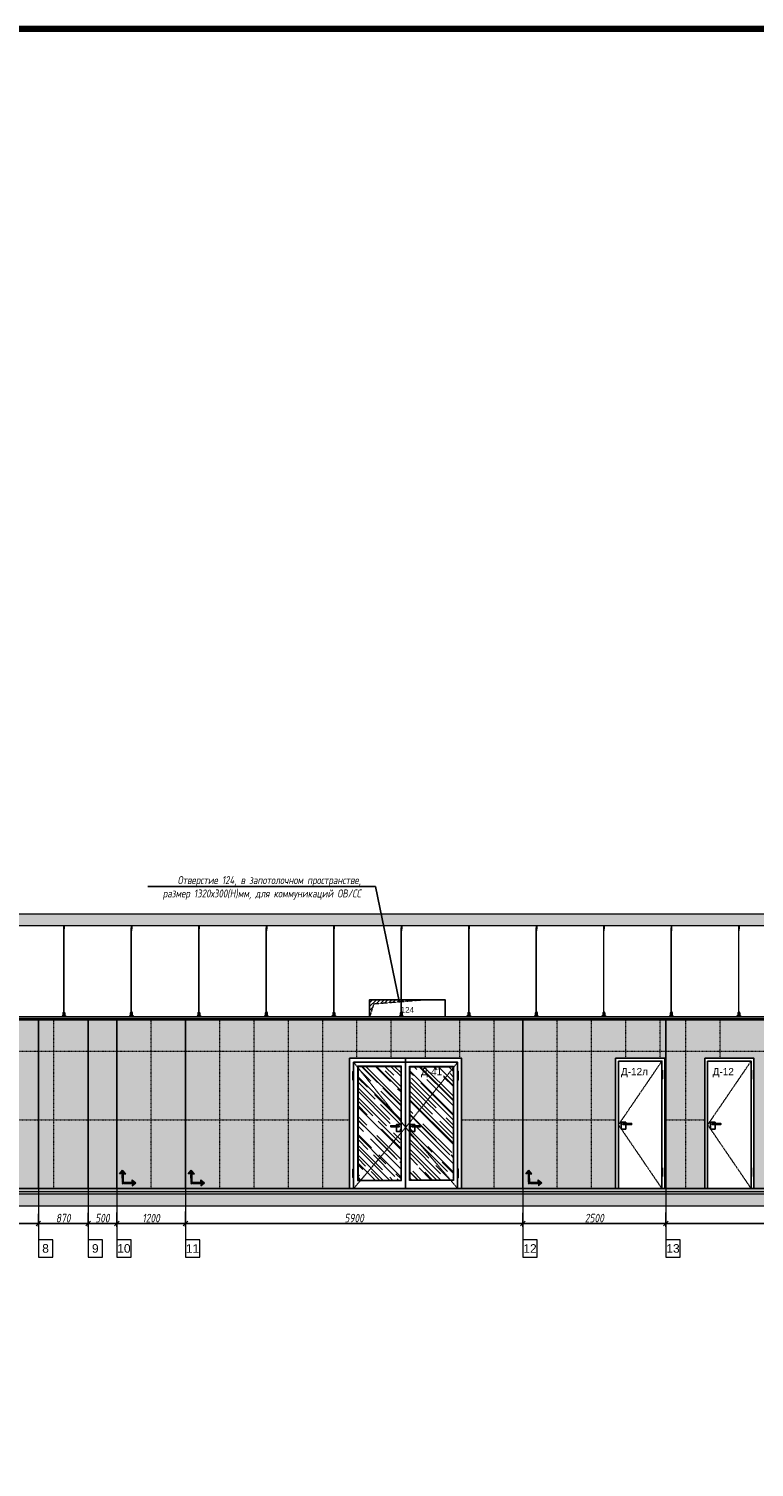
# Model space of a CAD drawing. Header units: millimetres. Extents: x -173851 to 481338, y -267897 to -21875.
# Tile 44 of 126: x -41502 to -28818, y -203817 to -178671. Entities that reach past the tile are written whole.
import ezdxf
from ezdxf import colors
from ezdxf.entities.mleader import LeaderData, LeaderLine
from ezdxf.math import Vec2, Vec3

# ---------------------------------------------------------------- set-up
doc = ezdxf.new("R2010")
doc.units = ezdxf.units.MM
doc.linetypes.add('( Hidden )', pattern=[0.375, 0.25, -0.125])
doc.linetypes.add('DASHDOT', pattern=[25.4, 12.7, -6.35, 0, -6.35])
doc.layers.get('Defpoints').update_dxf_attribs({"color": 31})
for name, color, linetype, lineweight in [('01 Остекление', 152, 'Continuous', 5), ('3_RC_Ceiling', 253, 'Continuous', 5), ('A-DETL-GENF', 7, 'Continuous', 5), ('meb', 26, 'Continuous', 15)]:
    doc.layers.add(name, color=color, linetype=linetype, lineweight=lineweight)
for name, color, linetype, lineweight, true_color in [('dim_per', 7, 'Continuous', 9, 0x172e00), ('dim_razv', 7, 'DASHDOT', 9, 0x0d1b0d), ('pol', 7, 'Continuous', 15, 0x55666d)]:
    doc.layers.add(name, color=color, linetype=linetype, lineweight=lineweight, true_color=true_color)
doc.styles.add('fl_iso paper', font='isocpeur.ttf', dxfattribs={"width": 0.8, "oblique": 10})
doc.styles.get("Standard").update_dxf_attribs({"font": 'arial.ttf'})
doc.dimstyles.new('In tre 1_50', dxfattribs={"dimtxt": 150, "dimasz": 80, "dimexe": 60, "dimexo": 10, "dimgap": 20, "dimtad": 1, "dimdec": 0, "dimrnd": 5, "dimzin": 0, "dimdsep": 46, "dimtxsty": 'fl_iso paper', "dimblk": 'OBLIQUE', "dimcen": 0, "dimdle": 60, "dimadec": 0, "dimazin": 0, "dimtfac": 1, "dimtdec": 0, "dimtofl": 0, "dimtmove": 1, "dimatfit": 1, "dimfxl": 40, "dimtolj": 1, "dimtzin": 0, "dimarcsym": 1})

# ---------------------------------------------------------------- blocks, each defined once
blk = doc.blocks.new('*U529')
at = {"layer": '3_RC_Ceiling', "ltscale": 20}
for p, q in [((490272, -64063), (490278, -64063)), ((490272, -64091), (490278, -64091)), ((490275, -64010), (490275, -64070)), ((490285, -64048), (490275, -64048)), ((490285, -64070), (490275, -64070)), ((490278, -64049), (490278, -64070)), ((490278, -64098), (490278, -64057)), ((490278, -65492), (490278, -64104)), ((490280, -64005), (490280, -64024)), ((490282, -64049), (490282, -64070)), ((490282, -64098), (490282, -64057)), ((490282, -64063), (490287, -64063)), ((490282, -64091), (490287, -64091)), ((490282, -65492), (490282, -64104)), ((490285, -64010), (490285, -64070)), ((490272, -65524), (490278, -65524)), ((490272, -65553), (490278, -65553)), ((490286, -65569), (490274, -65569)), ((490274, -65587), (490274, -65598)), ((490274, -65598), (490274, -65604)), ((490276, -65575), (490276, -65571)), ((490278, -65571), (490277, -65571)), ((490277, -65575), (490277, -65571)), ((490278, -65575), (490277, -65575)), ((490278, -65575), (490277, -65575)), ((490278, -65511), (490278, -65483)), ((490278, -65559), (490278, -65519)), ((490278, -65583), (490278, -65566)), ((490282, -65511), (490282, -65483)), ((490282, -65559), (490282, -65519)), ((490282, -65524), (490287, -65524)), ((490282, -65553), (490287, -65553)), ((490282, -65583), (490282, -65566)), ((490283, -65571), (490282, -65571)), ((490282, -65575), (490282, -65571)), ((490283, -65575), (490282, -65575)), ((490282, -65575), (490282, -65575)), ((490283, -65575), (490283, -65571)), ((490286, -65587), (490286, -65598)), ((490286, -65598), (490286, -65604))]:
    blk.add_line(p, q, dxfattribs=at)
at = {"layer": '3_RC_Ceiling', "ltscale": 20, "elevation": -5}
blk.add_lwpolyline([(490272, -64052), (490272, -64103, 0.311691), (490287, -64103), (490287, -64052, 0.333333)], format="xyb", close=True, dxfattribs=at)
at = {"layer": '3_RC_Ceiling', "ltscale": 20}
for points in [[(490282, -64058, 0.15158), (490282, -64057, 0.106977), (490281, -64057, 0.07462), (490281, -64056, 0.061287), (490280, -64056, 0.061287), (490279, -64056, 0.07462), (490278, -64057, 0.106977), (490278, -64057, 0.15158), (490278, -64058, 0.156429), (490278, -64058, 0.106977)], [(490282, -64097, -0.15158), (490282, -64098, -0.106977), (490281, -64098, -0.07462), (490281, -64098, -0.061287), (490280, -64099, -0.061287), (490279, -64098, -0.07462), (490278, -64098, -0.106977), (490278, -64098, -0.15158), (490278, -64097, -0.156429), (490278, -64097, -0.106977)], [(490282, -64058, -0.164855), (490282, -64058, -0.106977)], [(490282, -64097, -0.164855), (490282, -64097, -0.15158)], [(490287, -65525, -0.160742), (490294, -65538), (490294, -65568, 0.196304), (490301, -65586, -0.186577), (490302, -65588, 0.403263), (490303, -65589), (490303, -65589, 0.315299), (490305, -65588), (490305, -65588, -0.253979), (490306, -65587, -0.113914), (490307, -65587, -0.349227), (490308, -65588), (490308, -65590, -0.065543), (490308, -65592), (490306, -65597, -0.339454), (490296, -65604), (490263, -65604, -0.339454), (490254, -65597), (490252, -65592, -0.065543), (490252, -65590), (490252, -65588, -0.349227), (490253, -65587, -0.113914), (490254, -65587, -0.253979), (490255, -65588), (490255, -65588, 0.315299), (490256, -65589), (490256, -65589, 0.403263), (490258, -65588, -0.186577), (490259, -65586, 0.196304), (490266, -65568), (490266, -65538, -0.160742), (490272, -65525)], [(490286, -65589), (490286, -65589, 0.414214), (490287, -65588), (490287, -65587, 0.414214), (490286, -65587), (490273, -65587, 0.414214), (490273, -65587), (490273, -65588, 0.414214), (490273, -65589), (490274, -65589)], [(490286, -65596), (490286, -65596, -0.414214), (490287, -65596), (490287, -65597, -0.414214), (490286, -65598), (490273, -65598, -0.414214), (490273, -65597), (490273, -65596, -0.414214), (490273, -65596), (490274, -65596)], [(490286, -65604), (490286, -65605, -0.414214), (490283, -65608), (490277, -65608, -0.414214), (490274, -65605), (490274, -65604)], [(490282, -65519, 0.15158), (490282, -65519, 0.106977), (490281, -65518, 0.07462), (490281, -65518, 0.061287), (490280, -65518, 0.061287), (490279, -65518, 0.07462), (490278, -65518, 0.106977), (490278, -65519, 0.15158), (490278, -65519, 0.156429), (490278, -65520, 0.106977)], [(490282, -65559, -0.15158), (490282, -65559, -0.106977), (490281, -65560, -0.07462), (490281, -65560, -0.061287), (490280, -65560, -0.061287), (490279, -65560, -0.07462), (490278, -65560, -0.106977), (490278, -65559, -0.15158), (490278, -65559, -0.156429), (490278, -65558, -0.106977)], [(490282, -65519, -0.164855), (490282, -65520, -0.106977)], [(490282, -65558, -0.164855), (490282, -65559, -0.15158)]]:
    blk.add_lwpolyline(points, format="xyb", dxfattribs=at)
at = {"layer": '3_RC_Ceiling', "ltscale": 20, "const_width": 2.22}
blk.add_lwpolyline([(490308, -65585, -1), (490312, -65585), (490312, -65586, -0.267949), (490311, -65587, 0.57735), (490311, -65590, -0.267949), (490312, -65591), (490312, -65594, -0.267949), (490311, -65595, 0.57735), (490311, -65597, -0.267949), (490312, -65599), (490312, -65601, -0.267949), (490311, -65602, 0.57735), (490311, -65605, -0.267949), (490312, -65606), (490312, -65609, -0.414214), (490311, -65610), (490304, -65610, -0.247529), (490303, -65610, 0.247529), (490302, -65609), (490298, -65609, 0.247529), (490297, -65610, -0.247529), (490296, -65610), (490282, -65610, -0.267949), (490281, -65610, 0.57735), (490279, -65610, -0.267949), (490277, -65610), (490264, -65610, -0.247529), (490263, -65610, 0.247529), (490261, -65609), (490258, -65609, 0.247529), (490256, -65610, -0.247529), (490255, -65610), (490249, -65610, -0.414214), (490248, -65609), (490248, -65606, -0.267949), (490248, -65605, 0.57735), (490248, -65602, -0.267949), (490248, -65601), (490248, -65599, -0.267949), (490248, -65597, 0.57735), (490248, -65595, -0.267949), (490248, -65594), (490248, -65591, -0.267949), (490248, -65590, 0.57735), (490248, -65587, -0.267949), (490248, -65586), (490248, -65585, -1), (490252, -65585, -1)], format="xyb", dxfattribs=at)
at = {"layer": '3_RC_Ceiling', "ltscale": 20}
blk.add_lwpolyline([(490272, -65513), (490272, -65564, 0.311691), (490287, -65564), (490287, -65513, 0.333333)], format="xyb", close=True, dxfattribs=at)
at = {"layer": '3_RC_Ceiling', "ltscale": 20, "flags": 128}
blk.add_lwpolyline([(490286, -65587, -0.414214), (490286, -65586), (490287, -65586), (490287, -65573), (490286, -65573, -0.414214), (490286, -65573), (490286, -65568), (490274, -65568), (490274, -65573, -0.414214), (490274, -65573), (490273, -65573), (490273, -65586), (490274, -65586, -0.414214), (490274, -65587)], format="xyb", dxfattribs=at)
at = {"layer": '3_RC_Ceiling', "ltscale": 20}
for centre in [(490280, -64066), (490280, -64086), (490280, -65528), (490280, -65548)]:
    blk.add_circle(centre, 1.6, dxfattribs=at)
for centre, radius, start, end in [((490280, -64076), 2.8, 131.8117, 228.1912), ((490280, -64076), 2.8, 131.8117, 228.1912), ((490280, -64076), 2.8, 48.191, 131.8117), ((490280, -64076), 2.8, 228.1912, 311.8118), ((490280, -64076), 2.8, 311.8118, 48.191), ((490277, -65571), 0.5, 90.0014, 180.0014), ((490277, -65575), 0.5, 180.0014, 270.0014), ((490280, -65538), 2.8, 131.8117, 228.1912), ((490280, -65538), 2.8, 131.8117, 228.1912), ((490280, -65538), 2.8, 48.191, 131.8117), ((490280, -65538), 2.8, 228.1912, 311.8118), ((490279, -65582), 1.44, 219.6407, 243.4364), ((490280, -65581), 2.48, 243.4364, 258.3005), ((490278, -65583), 0.531, 180.0014, 219.6407), ((490280, -65580), 3.99, 258.3005, 270.0014), ((490280, -65580), 3.99, 270.0014, 281.7023), ((490280, -65581), 2.48, 281.7023, 296.5665), ((490281, -65582), 1.44, 296.5665, 320.3621), ((490280, -65538), 2.8, 311.8118, 48.191), ((490281, -65583), 0.531, 320.3621, 0.0014), ((490283, -65571), 0.5, 0.0014, 90.0014), ((490283, -65575), 0.5, 270.0014, 0.0014)]:
    blk.add_arc(centre, radius, start, end, dxfattribs=at)
blk = doc.blocks.new('*U527')
at = {"layer": '3_RC_Ceiling'}
blk.add_blockref('*U529', (-490280, 64608, 3), dxfattribs=at)
blk = doc.blocks.new('*U528')
at = {"color": 0, "linetype": 'ByBlock', "lineweight": -2, "transparency": 16777216}
for p in [(10620, 0), (11800, 0), (12980, 0), (14160, 0), (15340, 0), (16520, 0), (17700, 0), (18880, 0), (20060, 0), (21240, 0), (22420, 0)]:
    blk.add_blockref('*U527', p, dxfattribs=at)
blk = doc.blocks.new('*U553')
at = {"layer": 'dim_razv', "color": 253, "ltscale": 0.3, "transparency": 33554687}
blk.add_lwpolyline([(0, -1475), (0, 1475)], dxfattribs=at)
blk = doc.blocks.new('*U554')
at = {"layer": 'dim_razv', "color": 0, "linetype": 'ByBlock', "lineweight": -2, "transparency": 16777216}
blk.add_blockref('*U553', (0, 0), dxfattribs=at)
blk = doc.blocks.new('*U555')
at = {"layer": 'dim_razv', "color": 253, "ltscale": 0.3, "transparency": 33554687}
blk.add_lwpolyline([(0, -1475), (0, 1475)], dxfattribs=at)
blk = doc.blocks.new('*U556')
at = {"layer": 'dim_razv', "color": 0, "linetype": 'ByBlock', "lineweight": -2, "transparency": 16777216}
blk.add_blockref('*U555', (0, 0), dxfattribs=at)
blk = doc.blocks.new('*U557')
at = {"layer": 'dim_razv', "color": 253, "ltscale": 0.3, "transparency": 33554687}
blk.add_lwpolyline([(0, -1475), (0, 1475)], dxfattribs=at)
blk = doc.blocks.new('*U558')
at = {"layer": 'dim_razv', "color": 0, "linetype": 'ByBlock', "lineweight": -2, "transparency": 16777216}
for p in [(0, 0), (600, 0), (1200, 0), (1800, 0)]:
    blk.add_blockref('*U557', p, dxfattribs=at)
blk = doc.blocks.new('*U559')
at = {"layer": 'dim_razv', "color": 253, "ltscale": 0.3, "transparency": 33554687}
blk.add_lwpolyline([(0, -1475), (0, 1475)], dxfattribs=at)
blk = doc.blocks.new('*U560')
at = {"layer": 'dim_razv', "color": 0, "linetype": 'ByBlock', "lineweight": -2, "transparency": 16777216}
for p in [(0, 0), (600, 0)]:
    blk.add_blockref('*U559', p, dxfattribs=at)
blk = doc.blocks.new('*U565')
at = {"layer": 'dim_razv', "color": 253, "ltscale": 0.3, "transparency": 33554687}
blk.add_lwpolyline([(0, -1475), (0, 1475)], dxfattribs=at)
blk = doc.blocks.new('*U566')
at = {"layer": 'dim_razv', "color": 0, "linetype": 'ByBlock', "lineweight": -2, "transparency": 16777216}
blk.add_blockref('*U565', (0, 0), dxfattribs=at)
blk = doc.blocks.new('*U567')
at = {"layer": 'dim_razv', "color": 253, "ltscale": 0.3, "transparency": 33554687}
blk.add_lwpolyline([(0, -1475), (0, 1475)], dxfattribs=at)
blk = doc.blocks.new('*U568')
at = {"layer": 'dim_razv', "color": 0, "linetype": 'ByBlock', "lineweight": -2, "transparency": 16777216}
blk.add_blockref('*U567', (0, 0), dxfattribs=at)
blk = doc.blocks.new('_Oblique')
at = {"color": 0, "linetype": 'ByBlock', "lineweight": -2}
blk.add_line((-0.5, -0.5), (0.5, 0.5), dxfattribs=at)
blk = doc.blocks.new('*D575')
at = {"layer": 'Defpoints', "color": 0, "linetype": 'ByBlock', "transparency": 16777216}
for p in [(-41334, -199378), (-46683, -199491), (-41334, -199557)]:
    blk.add_point(p, dxfattribs=at)
at = {"layer": 'dim_razv', "color": 0, "linetype": 'ByBlock', "lineweight": -2, "transparency": 16777216}
for p, q in [((-41334, -199388), (-41334, -199617)), ((-46743, -199557), (-41274, -199557)), ((-46683, -199501), (-46683, -199617))]:
    blk.add_line(p, q, dxfattribs=at)
at = {"layer": 'dim_razv', "color": 0, "linetype": 'ByBlock', "lineweight": -2, "transparency": 16777216, "xscale": 80, "yscale": 80, "zscale": 80, "rotation": 180}
blk.add_blockref('_Oblique', (-46683, -199557), dxfattribs=at)
at = {"layer": 'dim_razv', "color": 0, "linetype": 'ByBlock', "lineweight": -2, "transparency": 16777216, "xscale": 80, "yscale": 80, "zscale": 80}
blk.add_blockref('_Oblique', (-41334, -199557), dxfattribs=at)
at = {"layer": 'dim_razv', "color": 0, "linetype": 'ByBlock', "transparency": 16777216, "insert": (-44008, -199462), "char_height": 150, "attachment_point": 5, "style": 'fl_iso paper'}
blk.add_mtext('\\A1;5350', dxfattribs=at)
blk = doc.blocks.new('*D576')
at = {"layer": 'Defpoints', "color": 0, "linetype": 'ByBlock', "transparency": 16777216}
for p in [(-41334, -199378), (-40464, -199361), (-40464, -199557)]:
    blk.add_point(p, dxfattribs=at)
at = {"layer": 'dim_razv', "color": 0, "linetype": 'ByBlock', "lineweight": -2, "transparency": 16777216}
for p, q in [((-41334, -199388), (-41334, -199617)), ((-40464, -199371), (-40464, -199617)), ((-41394, -199557), (-40404, -199557))]:
    blk.add_line(p, q, dxfattribs=at)
at = {"layer": 'dim_razv', "color": 0, "linetype": 'ByBlock', "lineweight": -2, "transparency": 16777216, "xscale": 80, "yscale": 80, "zscale": 80, "rotation": 180}
blk.add_blockref('_Oblique', (-41334, -199557), dxfattribs=at)
at = {"layer": 'dim_razv', "color": 0, "linetype": 'ByBlock', "lineweight": -2, "transparency": 16777216, "xscale": 80, "yscale": 80, "zscale": 80}
blk.add_blockref('_Oblique', (-40464, -199557), dxfattribs=at)
at = {"layer": 'dim_razv', "color": 0, "linetype": 'ByBlock', "transparency": 16777216, "insert": (-40899, -199462), "char_height": 150, "attachment_point": 5, "style": 'fl_iso paper'}
blk.add_mtext('\\A1;870', dxfattribs=at)
blk = doc.blocks.new('*D577')
at = {"layer": 'Defpoints', "color": 0, "linetype": 'ByBlock', "transparency": 16777216}
for p in [(-40464, -199361), (-39963, -199353), (-39963, -199557)]:
    blk.add_point(p, dxfattribs=at)
at = {"layer": 'dim_razv', "color": 0, "linetype": 'ByBlock', "lineweight": -2, "transparency": 16777216}
for p, q in [((-40464, -199371), (-40464, -199617)), ((-39963, -199363), (-39963, -199617)), ((-40524, -199557), (-39903, -199557))]:
    blk.add_line(p, q, dxfattribs=at)
at = {"layer": 'dim_razv', "color": 0, "linetype": 'ByBlock', "lineweight": -2, "transparency": 16777216, "xscale": 80, "yscale": 80, "zscale": 80, "rotation": 180}
blk.add_blockref('_Oblique', (-40464, -199557), dxfattribs=at)
at = {"layer": 'dim_razv', "color": 0, "linetype": 'ByBlock', "lineweight": -2, "transparency": 16777216, "xscale": 80, "yscale": 80, "zscale": 80}
blk.add_blockref('_Oblique', (-39963, -199557), dxfattribs=at)
at = {"layer": 'dim_razv', "color": 0, "linetype": 'ByBlock', "transparency": 16777216, "insert": (-40213, -199462), "char_height": 150, "attachment_point": 5, "style": 'fl_iso paper'}
blk.add_mtext('\\A1;500', dxfattribs=at)
blk = doc.blocks.new('*D578')
at = {"layer": 'Defpoints', "color": 0, "linetype": 'ByBlock', "transparency": 16777216}
for p in [(-39963, -199353), (-38763, -199336), (-38763, -199557)]:
    blk.add_point(p, dxfattribs=at)
at = {"layer": 'dim_razv', "color": 0, "linetype": 'ByBlock', "lineweight": -2, "transparency": 16777216}
for p, q in [((-39963, -199363), (-39963, -199617)), ((-38763, -199346), (-38763, -199617)), ((-40023, -199557), (-38703, -199557))]:
    blk.add_line(p, q, dxfattribs=at)
at = {"layer": 'dim_razv', "color": 0, "linetype": 'ByBlock', "lineweight": -2, "transparency": 16777216, "xscale": 80, "yscale": 80, "zscale": 80, "rotation": 180}
blk.add_blockref('_Oblique', (-39963, -199557), dxfattribs=at)
at = {"layer": 'dim_razv', "color": 0, "linetype": 'ByBlock', "lineweight": -2, "transparency": 16777216, "xscale": 80, "yscale": 80, "zscale": 80}
blk.add_blockref('_Oblique', (-38763, -199557), dxfattribs=at)
at = {"layer": 'dim_razv', "color": 0, "linetype": 'ByBlock', "transparency": 16777216, "insert": (-39363, -199462), "char_height": 150, "attachment_point": 5, "style": 'fl_iso paper'}
blk.add_mtext('\\A1;1200', dxfattribs=at)
blk = doc.blocks.new('*D579')
at = {"layer": 'Defpoints', "color": 0, "linetype": 'ByBlock', "transparency": 16777216}
for p in [(-38763, -199336), (-32863, -199361), (-32863, -199557)]:
    blk.add_point(p, dxfattribs=at)
at = {"layer": 'dim_razv', "color": 0, "linetype": 'ByBlock', "lineweight": -2, "transparency": 16777216}
for p, q in [((-38763, -199346), (-38763, -199617)), ((-32863, -199371), (-32863, -199617)), ((-38823, -199557), (-32803, -199557))]:
    blk.add_line(p, q, dxfattribs=at)
at = {"layer": 'dim_razv', "color": 0, "linetype": 'ByBlock', "lineweight": -2, "transparency": 16777216, "xscale": 80, "yscale": 80, "zscale": 80, "rotation": 180}
blk.add_blockref('_Oblique', (-38763, -199557), dxfattribs=at)
at = {"layer": 'dim_razv', "color": 0, "linetype": 'ByBlock', "lineweight": -2, "transparency": 16777216, "xscale": 80, "yscale": 80, "zscale": 80}
blk.add_blockref('_Oblique', (-32863, -199557), dxfattribs=at)
at = {"layer": 'dim_razv', "color": 0, "linetype": 'ByBlock', "transparency": 16777216, "insert": (-35813, -199462), "char_height": 150, "attachment_point": 5, "style": 'fl_iso paper'}
blk.add_mtext('\\A1;5900', dxfattribs=at)
blk = doc.blocks.new('*D580')
at = {"layer": 'Defpoints', "color": 0, "linetype": 'ByBlock', "transparency": 16777216}
for p in [(-32863, -199361), (-30363, -199353), (-30363, -199557)]:
    blk.add_point(p, dxfattribs=at)
at = {"layer": 'dim_razv', "color": 0, "linetype": 'ByBlock', "lineweight": -2, "transparency": 16777216}
for p, q in [((-32863, -199371), (-32863, -199617)), ((-30363, -199363), (-30363, -199617)), ((-32923, -199557), (-30303, -199557))]:
    blk.add_line(p, q, dxfattribs=at)
at = {"layer": 'dim_razv', "color": 0, "linetype": 'ByBlock', "lineweight": -2, "transparency": 16777216, "xscale": 80, "yscale": 80, "zscale": 80, "rotation": 180}
blk.add_blockref('_Oblique', (-32863, -199557), dxfattribs=at)
at = {"layer": 'dim_razv', "color": 0, "linetype": 'ByBlock', "lineweight": -2, "transparency": 16777216, "xscale": 80, "yscale": 80, "zscale": 80}
blk.add_blockref('_Oblique', (-30363, -199557), dxfattribs=at)
at = {"layer": 'dim_razv', "color": 0, "linetype": 'ByBlock', "transparency": 16777216, "insert": (-31613, -199462), "char_height": 150, "attachment_point": 5, "style": 'fl_iso paper'}
blk.add_mtext('\\A1;2500', dxfattribs=at)
blk = doc.blocks.new('*D581')
at = {"layer": 'Defpoints', "color": 0, "linetype": 'ByBlock', "transparency": 16777216}
for p in [(-30363, -199353), (-20413, -199402), (-20413, -199557)]:
    blk.add_point(p, dxfattribs=at)
at = {"layer": 'dim_razv', "color": 0, "linetype": 'ByBlock', "lineweight": -2, "transparency": 16777216}
for p, q in [((-30363, -199363), (-30363, -199617)), ((-20413, -199412), (-20413, -199617)), ((-30423, -199557), (-20353, -199557))]:
    blk.add_line(p, q, dxfattribs=at)
at = {"layer": 'dim_razv', "color": 0, "linetype": 'ByBlock', "lineweight": -2, "transparency": 16777216, "xscale": 80, "yscale": 80, "zscale": 80, "rotation": 180}
blk.add_blockref('_Oblique', (-30363, -199557), dxfattribs=at)
at = {"layer": 'dim_razv', "color": 0, "linetype": 'ByBlock', "lineweight": -2, "transparency": 16777216, "xscale": 80, "yscale": 80, "zscale": 80}
blk.add_blockref('_Oblique', (-20413, -199557), dxfattribs=at)
at = {"layer": 'dim_razv', "color": 0, "linetype": 'ByBlock', "transparency": 16777216, "insert": (-25388, -199462), "char_height": 150, "attachment_point": 5, "style": 'fl_iso paper'}
blk.add_mtext('\\A1;9950', dxfattribs=at)
blk = doc.blocks.new('1')
at = {"layer": 'pol', "linetype": 'ByBlock'}
h = blk.add_hatch(color=1, dxfattribs=at)
h.paths.add_polyline_path([(35776, 73135), (35803, 73135), (35803, 73259), (35776, 73259)])
h.paths.add_polyline_path([(35790, 73275), (35843, 73275), (35790, 73338)])
h.paths.add_polyline_path([(35790, 73275), (35736, 73275), (35790, 73338)])
edge = h.paths.add_edge_path()
edge.add_arc((35790, 73111), 13.4, 0, 360)
h = blk.add_hatch(color=1, dxfattribs=at)
h.paths.add_polyline_path([(35813, 73097), (35813, 73124), (35937, 73124), (35937, 73097)])
h.paths.add_polyline_path([(35952, 73111), (35952, 73164), (36016, 73111)])
h.paths.add_polyline_path([(35952, 73111), (35952, 73057), (36016, 73111)])
at = {"layer": 'pol', "color": 1, "linetype": 'ByBlock'}
for points in [[(35790, 73275), (35736, 73275), (35790, 73338), (35790, 73275)], [(35790, 73275), (35843, 73275), (35790, 73338), (35790, 73275)], [(35952, 73111), (35952, 73164), (36016, 73111), (35952, 73111)], [(35952, 73111), (35952, 73057), (36016, 73111), (35952, 73111)]]:
    blk.add_lwpolyline(points, dxfattribs=at)
for points in [[(35776, 73135), (35803, 73135), (35803, 73259), (35776, 73259)], [(35813, 73097), (35813, 73124), (35937, 73124), (35937, 73097)]]:
    blk.add_lwpolyline(points, close=True, dxfattribs=at)
blk.add_circle((35790, 73111), 13.4, dxfattribs=at)

msp = doc.modelspace()

# ---------------------------------------------------------------- hatches: boundary and pattern name
at = {"linetype": '( Hidden )', "lineweight": 13, "ltscale": 1000}
h = msp.add_hatch(dxfattribs=at)
h.set_pattern_fill('ANSI31', color=253, scale=15)
h.set_pattern_definition([(45, (-204166.11, 390), (-33.6759605, 33.6759605), [])])
h.paths.add_polyline_path([(-35543.3, -195946.3), (-35543.3, -195646.3), (-34543.3, -195646.3), (-35471.9, -195720.9)])
at = {"layer": '01 Остекление', "linetype": 'ByBlock', "transparency": 33554585}
h = msp.add_hatch(dxfattribs=at)
h.set_pattern_fill('AR-RROOF', color=256, scale=7, angle=-45, style=0)
h.set_pattern_definition([(315, (-332819.75, 12579.97), (402.31547, -150.8683), [2667, -355.6, 889, -177.8]), (315, (-332589.68, 12475.62), (41.48878, 292.93595), [533.4, -58.674, 1066.8, -133.35]), (315, (-332650.02, 12623.98), (737.997448, -569.527843), [1422.4, -248.92, 711.2, -177.8])])
h.paths.add_polyline_path([(-34833.3, -196816.3), (-34083.3, -196816.3), (-34083.3, -198796.3), (-34833.3, -198796.3)])
h.paths.add_polyline_path([(-34993.3, -196816.3), (-35743.3, -196816.3), (-35743.3, -198796.3), (-34993.3, -198796.3)])
at = {"layer": 'A-DETL-GENF'}
h = msp.add_hatch(dxfattribs=at)
h.set_pattern_fill('ANSI35', color=256, scale=20, style=0)
h.set_pattern_definition([(45, (-175209.13, -201985.72), (-89.80256, 89.80256), []), (45, (-175119.33, -201985.72), (-89.80256, 89.80256), [158.75, -31.75, 0, -31.75])])
h.paths.add_polyline_path([(-55134.9, -194346.3), (-10520.5, -194346.3), (-10520.5, -194146.3), (-55134.9, -194146.3)])
h = msp.add_hatch(dxfattribs=at)
h.set_pattern_fill('AR-CONC', color=256, style=0)
h.set_pattern_definition([(50, (-175209.13, -206787.55), (182.18467, -15.93909), [19.05, -209.55]), (355, (-175209.13, -206787.55), (-35.24342, 191.05685), [15.24, -167.64058]), (100.45144, (-175193.95, -206788.88), (146.94125, 175.11775), [16.19, -178.09024]), (46.1842, (-175209.13, -206736.75), (271.07904, -42.04233), [28.575, -314.325]), (96.63556, (-175186.54, -206740.25), (237.40413, 247.42612), [24.285, -267.1356]), (351.18415, (-175209.13, -206736.75), (237.40413, 247.42612), [22.85997, -251.45973]), (21, (-175183.73, -206749.45), (151.61439, -102.2652), [19.05, -209.55]), (326, (-175183.73, -206749.45), (61.80203, 184.18797), [15.24, -167.64]), (71.45144, (-175171.1, -206757.97), (213.41642, 81.92277), [16.19, -178.08994]), (37.5, (-175209.13, -206787.55), (3.088603, 84.55504), [0, -165.608, 0, -170.18, 0, -168.275]), (7.5, (-175209.13, -206787.55), (66.819663, 100.180575), [0, -97.028, 0, -161.798, 0, -64.135]), (327.5, (-175265.77, -206787.55), (135.590595, -5.728744), [0, -63.5, 0, -198.12, 0, -262.89]), (317.5, (-175291.17, -206787.55), (148.12918, 25.42649), [0, -82.55, 0, -131.572, 0, -186.69])])
h.paths.add_polyline_path([(-55134.9, -198996.3), (-10520.5, -198996.3), (-10520.5, -198946.3), (-55134.9, -198946.3)])
h = msp.add_hatch(dxfattribs=at)
h.set_pattern_fill('ANSI35', color=256, scale=10, style=0)
h.set_pattern_definition([(45, (-175209.13, -206787.55), (-44.90128, 44.90128), []), (45, (-175164.23, -206787.55), (-44.90128, 44.90128), [79.375, -15.875, 0, -15.875])])
h.paths.add_polyline_path([(-10520.5, -199046.3), (-55134.9, -199046.3), (-55134.9, -198996.3), (-10520.5, -198996.3)])
h = msp.add_hatch(dxfattribs=at)
h.set_pattern_fill('ANSI35', color=256, scale=20, style=0)
h.set_pattern_definition([(45, (-175209.13, -206787.55), (-89.80256, 89.80256), []), (45, (-175119.33, -206787.55), (-89.80256, 89.80256), [158.75, -31.75, 0, -31.75])])
h.paths.add_polyline_path([(-55134.9, -199246.3), (-10520.5, -199246.3), (-10520.5, -199046.3), (-55134.9, -199046.3)])
at = {"layer": 'dim_razv', "true_color": 0xffffff, "transparency": 33554687}
h = msp.add_hatch(dxfattribs=at)
h.set_pattern_fill('AR-SAND', scale=3, angle=315)
h.paths.add_polyline_path([(-50468.2, -198946.3), (-47468.3, -198946.3), (-47468.3, -196446.3), (-50468.2, -196446.3)], flags=17)
h.paths.add_polyline_path([(-51253.3, -195996.3), (-46683.3, -195996.3), (-46683.3, -198946.3), (-51253.3, -198946.3)])
h.paths.add_polyline_path([(-51853.3, -198946.3), (-51253.3, -198946.3), (-51253.3, -195996.3), (-51853.3, -195996.3)])
h.paths.add_polyline_path([(-52203.3, -195996.3), (-51853.3, -195996.3), (-51853.3, -198946.3), (-52203.3, -198946.3)])
h.paths.add_polyline_path([(-52603.3, -198946.3), (-52203.3, -198946.3), (-52203.3, -194996.3), (-52603.3, -194996.3)])
h.paths.add_polyline_path([(-54053.3, -194996.3), (-52603.3, -194996.3), (-52603.3, -198946.3), (-54053.3, -198946.3)])
h.paths.add_polyline_path([(-54653.3, -198946.3), (-54053.3, -198946.3), (-54053.3, -194996.3), (-54653.3, -194996.3)])
h.paths.add_polyline_path([(-35893.3, -196666.3), (-33933.3, -196666.3), (-33933.3, -198946.3), (-35893.3, -198946.3)], flags=16)
h.paths.add_polyline_path([(-38763.3, -195996.3), (-32863.3, -195996.3), (-32863.3, -198946.3), (-38763.3, -198946.3)])
h.paths.add_polyline_path([(-39963.3, -198946.3), (-38763.3, -198946.3), (-38763.3, -195996.3), (-39963.3, -195996.3)])
h.paths.add_polyline_path([(-40463.6, -195996.3), (-39963.3, -195996.3), (-39963.3, -198946.3), (-40463.6, -198946.3)])
h.paths.add_polyline_path([(-41333.6, -195996.3), (-40463.6, -195996.3), (-40463.6, -198946.3), (-41333.6, -198946.3)])
h.paths.add_polyline_path([(-46683.3, -198946.3), (-41333.6, -198946.3), (-41333.6, -195996.3), (-46683.3, -195996.3)])
h.paths.add_polyline_path([(-31243.3, -196666.3), (-30383.3, -196666.3), (-30383.3, -198946.3), (-31243.3, -198946.3)], flags=16)
h.paths.add_polyline_path([(-32863.3, -198946.3), (-30363.3, -198946.3), (-30363.3, -195996.3), (-32863.3, -195996.3)])
h = msp.add_hatch(dxfattribs=at)
h.set_pattern_fill('AR-SAND', scale=3, angle=315)
h.paths.add_polyline_path([(-22383.3, -196666.3), (-20973.3, -196666.3), (-20973.3, -198946.3), (-22383.3, -198946.3)], flags=16)
h.paths.add_polyline_path([(-29683.3, -196666.3), (-28823.3, -196666.3), (-28823.3, -198946.3), (-29683.3, -198946.3)], flags=16)
h.paths.add_polyline_path([(-20413.3, -198946.3), (-17563.3, -198946.3), (-17563.3, -194996.3), (-20063.3, -194996.3), (-20063.3, -195996.3), (-20413.3, -195996.3)])
h.paths.add_polyline_path([(-17563.3, -194996.3), (-17263.3, -194996.3), (-17263.3, -198946.3), (-17563.3, -198946.3)])
h.paths.add_polyline_path([(-30363.3, -195996.3), (-20413.3, -195996.3), (-20413.3, -198946.3), (-30363.3, -198946.3)])
h.paths.add_polyline_path([(-17263.3, -194996.3), (-15614.1, -194996.3), (-15614.1, -198946.3), (-17263.3, -198946.3)])
h.paths.add_polyline_path([(-16908.3, -197566.3), (-16158.3, -197566.3), (-16158.3, -198916.3), (-16908.3, -198916.3)])

# ---------------------------------------------------------------- linework, layer by layer
at = {"lineweight": 13}
for points in [[(-55134.9, -194346.3), (-10520.5, -194346.3), (-10520.5, -194146.3), (-55134.9, -194146.3)], [(-55134.9, -198996.3), (-10520.5, -198996.3), (-10520.5, -198946.3), (-55134.9, -198946.3)], [(-10520.5, -199046.3), (-55134.9, -199046.3), (-55134.9, -198996.3), (-10520.5, -198996.3)], [(-55134.9, -199246.3), (-10520.5, -199246.3), (-10520.5, -199046.3), (-55134.9, -199046.3)]]:
    msp.add_lwpolyline(points, close=True, dxfattribs=at)
at = {"linetype": 'ByBlock'}
for points in [[(-35543.3, -195946.3), (-34223.3, -195946.3), (-34223.3, -195646.3), (-35543.3, -195646.3)], [(-51853.3, -195946.3), (-20413.3, -195946.3), (-20413.3, -195981.3), (-51853.3, -195981.3)], [(-20413.3, -195996.3), (-51853.3, -195996.3), (-51853.3, -195981.3), (-20413.3, -195981.3)], [(-46683.3, -198946.3), (-41333.6, -198946.3), (-41333.6, -195996.3), (-46683.3, -195996.3)], [(-41333.6, -195996.3), (-40463.6, -195996.3), (-40463.6, -198946.3), (-41333.6, -198946.3)], [(-40463.6, -195996.3), (-39963.3, -195996.3), (-39963.3, -198946.3), (-40463.6, -198946.3)], [(-39963.3, -198946.3), (-38763.3, -198946.3), (-38763.3, -195996.3), (-39963.3, -195996.3)], [(-38763.3, -195996.3), (-32863.3, -195996.3), (-32863.3, -198946.3), (-38763.3, -198946.3)], [(-32863.3, -198946.3), (-30363.3, -198946.3), (-30363.3, -195996.3), (-32863.3, -195996.3)], [(-30363.3, -195996.3), (-20413.3, -195996.3), (-20413.3, -198946.3), (-30363.3, -198946.3)], [(-35893.3, -196666.3), (-33933.3, -196666.3), (-33933.3, -198946.3), (-35893.3, -198946.3)], [(-34913.3, -196736.3), (-35823.3, -196736.3), (-35823.3, -198946.3), (-34913.3, -198946.3)], [(-35823.3, -196736.3), (-34003.3, -196736.3), (-34003.3, -198946.3), (-35823.3, -198946.3)], [(-34913.3, -196736.3), (-34003.3, -196736.3), (-34003.3, -198946.3), (-34913.3, -198946.3)], [(-31243.3, -196666.3), (-30383.3, -196666.3), (-30383.3, -198946.3), (-31243.3, -198946.3)], [(-31193.3, -196716.3), (-30433.3, -196716.3), (-30433.3, -198946.3), (-31193.3, -198946.3)], [(-30433.3, -196878.7), (-30423.3, -196878.7), (-30423.3, -197028.7), (-30433.3, -197028.7)], [(-29683.3, -196666.3), (-28823.3, -196666.3), (-28823.3, -198946.3), (-29683.3, -198946.3)], [(-29633.3, -196716.3), (-28873.3, -196716.3), (-28873.3, -198946.3), (-29633.3, -198946.3)], [(-28873.3, -196878.7), (-28863.3, -196878.7), (-28863.3, -197028.7), (-28873.3, -197028.7)], [(-35823.3, -196898.7), (-35833.3, -196898.7), (-35833.3, -197048.7), (-35823.3, -197048.7)], [(-34003.3, -196898.7), (-33993.3, -196898.7), (-33993.3, -197048.7), (-34003.3, -197048.7)], [(-35023.3, -197846.3), (-35173.3, -197846.3), (-35173.3, -197866.3), (-35023.3, -197866.3)], [(-34803.3, -197846.3), (-34653.3, -197846.3), (-34653.3, -197866.3), (-34803.3, -197866.3)], [(-31113.3, -197806.3), (-30963.3, -197806.3), (-30963.3, -197826.3), (-31113.3, -197826.3)], [(-29553.3, -197806.3), (-29403.3, -197806.3), (-29403.3, -197826.3), (-29553.3, -197826.3)], [(-35823.3, -198754), (-35833.3, -198754), (-35833.3, -198604), (-35823.3, -198604)], [(-34003.3, -198754), (-33993.3, -198754), (-33993.3, -198604), (-34003.3, -198604)], [(-30433.3, -198734), (-30423.3, -198734), (-30423.3, -198584), (-30433.3, -198584)], [(-28873.3, -198734), (-28863.3, -198734), (-28863.3, -198584), (-28873.3, -198584)]]:
    msp.add_lwpolyline(points, close=True, dxfattribs=at)
at = {"color": 253, "linetype": '( Hidden )', "lineweight": 13, "ltscale": 15}
msp.add_lwpolyline([(-35543.3, -195946.3), (-35543.3, -195646.3), (-34543.3, -195646.3), (-35471.9, -195720.9)], close=True, dxfattribs=at)
for points in [[(-35823.3, -196736.3), (-34913.3, -197876.3), (-35823.3, -198946.3)], [(-34003.3, -196736.3), (-34913.3, -197876.3), (-34003.3, -198946.3)], [(-30433.3, -196716.3), (-31193.3, -197831.3), (-30433.3, -198946.3)], [(-28873.3, -196716.3), (-29633.3, -197831.3), (-28873.3, -198946.3)]]:
    msp.add_lwpolyline(points, dxfattribs=at)
at = {"color": 3, "linetype": 'ByBlock'}
msp.add_lwpolyline([(-34913.3, -196666.3), (-34913.3, -198946.3)], dxfattribs=at)
at = {"linetype": 'ByBlock'}
for points in [[(-35073.3, -197866.3), (-35073.3, -197946.3), (-34993.3, -197946.3), (-34993.3, -197826.3), (-35073.3, -197826.3), (-35073.3, -197846.3)], [(-34753.3, -197866.3), (-34753.3, -197946.3), (-34833.3, -197946.3), (-34833.3, -197826.3), (-34753.3, -197826.3), (-34753.3, -197846.3)], [(-31063.3, -197826.3), (-31063.3, -197906.3), (-31143.3, -197906.3), (-31143.3, -197786.3), (-31063.3, -197786.3), (-31063.3, -197806.3)], [(-29503.3, -197826.3), (-29503.3, -197906.3), (-29583.3, -197906.3), (-29583.3, -197786.3), (-29503.3, -197786.3), (-29503.3, -197806.3)]]:
    msp.add_lwpolyline(points, dxfattribs=at)
at = {"layer": '01 Остекление', "color": 252, "linetype": 'ByBlock', "transparency": 33554687}
for points in [[(-34983.3, -196806.3), (-35753.3, -196806.3), (-35753.3, -198806.3), (-34983.3, -198806.3)], [(-34993.3, -196816.3), (-35743.3, -196816.3), (-35743.3, -198796.3), (-34993.3, -198796.3)], [(-34843.3, -196806.3), (-34073.3, -196806.3), (-34073.3, -198806.3), (-34843.3, -198806.3)], [(-34833.3, -196816.3), (-34083.3, -196816.3), (-34083.3, -198796.3), (-34833.3, -198796.3)]]:
    msp.add_lwpolyline(points, close=True, dxfattribs=at)
at = {"layer": 'Defpoints', "color": 1, "lineweight": 100}
msp.add_lwpolyline([(-173850.8, -178670.7), (108836.4, -178670.7), (108836.4, -267897.4), (-173850.8, -267897.4)], close=True, dxfattribs=at)
at = {"layer": 'dim_razv', "color": 253, "ltscale": 0.3, "transparency": 33554687}
for points in [[(-35763.3, -196666.3), (-35763.3, -195996.3)], [(-35163.3, -196666.3), (-35163.3, -195996.3)], [(-34563.3, -196666.3), (-34563.3, -195996.3)], [(-33963.3, -196666.3), (-33963.3, -195996.3)], [(-31063.3, -196666.3), (-31063.3, -195996.3)], [(-30463.3, -196666.3), (-30463.3, -195996.3)], [(-29413.3, -196666.3), (-29413.3, -195996.3)], [(-47468.3, -196546.3), (-15614.1, -196546.3)], [(-47468.3, -197746.3), (-35893.3, -197746.3)], [(-33933.3, -197746.3), (-31243.3, -197746.3)], [(-30383.3, -197746.3), (-29683.3, -197746.3)]]:
    msp.add_lwpolyline(points, dxfattribs=at)
at = {"layer": 'meb', "color": 10}
for points in [[(-41333.6, -198839), (-41333.6, -200143.3)], [(-40463.6, -198839), (-40463.6, -200143.3)], [(-39963.3, -198839), (-39963.3, -200143.3)], [(-38763.3, -198839), (-38763.3, -200143.3)], [(-32863.3, -198839), (-32863.3, -200143.3)], [(-30363.3, -198839), (-30363.3, -200143.3)]]:
    msp.add_lwpolyline(points, dxfattribs=at)
for points in [[(-41333.6, -200143.3), (-41083.6, -200143.3), (-41083.6, -199843.3), (-41333.6, -199843.3)], [(-40463.6, -200143.3), (-40213.6, -200143.3), (-40213.6, -199843.3), (-40463.6, -199843.3)], [(-39963.3, -200143.3), (-39713.3, -200143.3), (-39713.3, -199843.3), (-39963.3, -199843.3)], [(-38763.3, -200143.3), (-38513.3, -200143.3), (-38513.3, -199843.3), (-38763.3, -199843.3)], [(-32863.3, -200143.3), (-32613.3, -200143.3), (-32613.3, -199843.3), (-32863.3, -199843.3)], [(-30363.3, -200143.3), (-30113.3, -200143.3), (-30113.3, -199843.3), (-30363.3, -199843.3)]]:
    msp.add_lwpolyline(points, close=True, dxfattribs=at)

# ---------------------------------------------------------------- block references
at = {"linetype": 'ByBlock'}
msp.add_blockref('*U528', (-51506.9, -194943.7, -2.5), dxfattribs=at)
at = {"linetype": 'ByBlock', "xscale": -0.9938708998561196, "yscale": 0.9938708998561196, "zscale": 0.9938708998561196, "rotation": 270.9072731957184}
for p in [(-111947.2, -235566.3), (-110747.2, -235566.3), (-104847.2, -235566.3)]:
    msp.add_blockref('1', p, dxfattribs=at)
at = {"layer": 'dim_razv', "linetype": 'ByBlock'}
for name, p in [('*U554', (-41063.6, -197471.3)), ('*U556', (-39363.3, -197471.3)), ('*U558', (-38163.3, -197471.3)), ('*U568', (-33363.3, -197471.3)), ('*U560', (-32263.3, -197471.3)), ('*U566', (-30013.3, -197471.3))]:
    msp.add_blockref(name, p, dxfattribs=at)

# ---------------------------------------------------------------- texts
at = {"color": 252, "linetype": 'ByBlock', "char_height": 125, "attachment_point": 5}
for s, insert in [('Д-41', (-34458.9, -196919.6)), ('Д-12л', (-30912, -196919.6)), ('Д-12', (-29360, -196919.6))]:
    msp.add_mtext_dynamic_manual_height_columns(s, width=219.763, gutter_width=12.5, heights=[0], dxfattribs=dict(at, insert=insert))
at = {"layer": 'Defpoints', "lineweight": 13, "insert": (-34881.9, -195821.7), "char_height": 100, "attachment_point": 5}
msp.add_mtext_dynamic_manual_height_columns('124', width=219.763, gutter_width=12.5, heights=[0], dxfattribs=at)
at = {"layer": 'meb', "color": 10, "char_height": 150, "attachment_point": 5}
for s, insert in [('9', (-40338.6, -199993.3)), ('10', (-39838.3, -199993.3)), ('12', (-32738.3, -199993.3)), ('13', (-30238.3, -199993.3)), ('8', (-41208.6, -199993.3)), ('11', (-38638.3, -199993.3))]:
    msp.add_mtext_dynamic_manual_height_columns(s, width=165.776, gutter_width=12.5, heights=[0], dxfattribs=dict(at, insert=insert))

# ---------------------------------------------------------------- dimensions: what is measured, and where the dimension line sits
at = {"layer": 'dim_razv', "linetype": 'ByBlock'}
for base, p1, p2, picture, middle in [((-41333.6, -199556.9), (-46683.3, -199491.2), (-41333.6, -199377.7), '*D575', (-44008.4, -199461.9)), ((-40463.6, -199556.9), (-41333.6, -199377.7), (-40463.6, -199361.1), '*D576', (-40898.6, -199461.9)), ((-39963.3, -199556.9), (-40463.6, -199361.1), (-39963.3, -199352.9), '*D577', (-40213.4, -199461.9)), ((-38763.3, -199556.9), (-39963.3, -199352.9), (-38763.3, -199336.3), '*D578', (-39363.3, -199461.9)), ((-32863.3, -199556.9), (-38763.3, -199336.3), (-32863.3, -199361), '*D579', (-35813.3, -199461.9)), ((-30363.3, -199556.9), (-32863.3, -199361), (-30363.3, -199352.7), '*D580', (-31613.3, -199461.9)), ((-20413.3, -199556.9), (-30363.3, -199352.7), (-20413.3, -199402.3), '*D581', (-25388.3, -199461.9))]:
    dim = msp.add_linear_dim(base=base, p1=p1, p2=p2, dimstyle='In tre 1_50', dxfattribs=at)
    dim.commit()
    dim.dimension.update_dxf_attribs({"geometry": picture, "text_midpoint": middle})

# ---------------------------------------------------------------- leaders
at = {"layer": 'dim_per', "linetype": 'ByBlock'}
ml = msp.add_multileader_mtext('Standard', dxfattribs=at)
ml.set_content('Отверстие 124, в запотолочном пространстве,\\Pразмер 1320х300(Н)мм, для коммуникаций ОВ/СС', color=256, style='fl_iso paper')
ml.set_leader_properties()
ml.build(insert=Vec2(0, 0))
ml.multileader.update_dxf_attribs({"text_left_attachment_type": 6, "text_right_attachment_type": 6, "dogleg_length": 252.8})
ctx = ml.context
ctx.base_point, ctx.char_height, ctx.plane_origin = Vec3(-39307.2, -193665.9), 140, Vec3(-36583.5, -191610.8)
ctx.left_attachment, ctx.right_attachment, ctx.text_align_type = 6, 6, 2
notes = []
notes.append((ctx, [(1, (1, 1, 0), (-35439.8, -193665.9), (-1, 0), 252.8, [(0, [(-35022.5, -195674.7)], 0, [])])]))
ctx.mtext.insert, ctx.mtext.width, ctx.mtext.alignment, ctx.mtext.flow_direction = Vec3(-35694.5, -193483.9), 4748.119, 3, 5
for ctx, leaders in notes:
    for number, flags, end, landing, length, lines in leaders:
        leader = LeaderData()
        leader.index, (leader.has_last_leader_line, leader.has_dogleg_vector, leader.attachment_direction) = number, flags
        leader.last_leader_point, leader.dogleg_vector, leader.dogleg_length = Vec3(end), Vec3(landing), length
        for number, points, colour, breaks in lines:
            line = LeaderLine()
            line.index, line.vertices, line.color, line.breaks = number, Vec3.list(points), colors.encode_raw_color(colour), breaks
            leader.lines.append(line)
        ctx.leaders.append(leader)

doc.saveas('drawing.dxf')
